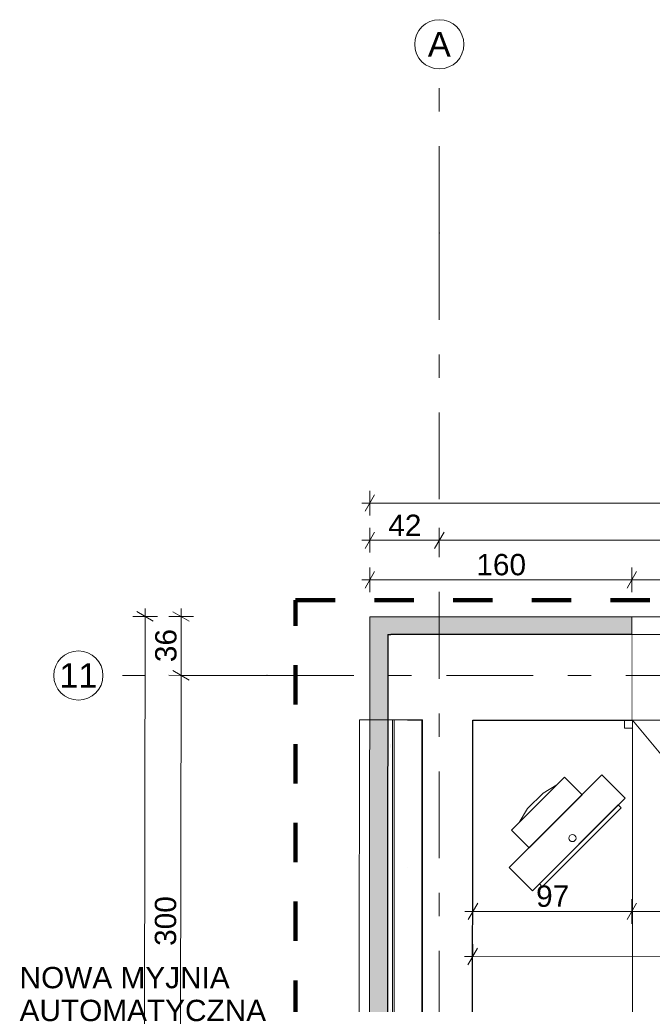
# Model space of a CAD drawing. Header units: centimetres. Extents: x -1436 to 1974, y -887 to 4352.
# Tile 101 of 105: x -214 to 172, y 2833 to 3433. Entities that reach past the tile are written whole.
import ezdxf
from ezdxf.enums import TextEntityAlignment as Align

# ---------------------------------------------------------------- set-up
doc = ezdxf.new("R2010")
doc.units = ezdxf.units.CM
doc.header["$MEASUREMENT"] = 0
for name, pattern in [('Przerywana', [48, 24, -24]), ('Przerywana podwójnie', [109.361107, 52.916665, -21.166666, 14.111111, -21.166666]), ('Wipeout_Contour', [100, 0, -100])]:
    doc.linetypes.add(name, pattern=pattern)
for name, color, linetype, lineweight, true_color in [('103-Z Zakres opracowania_Nr_pióra__255', 7, 'Continuous', 140, 0x00a400), ('280-A Dachy Powłoki_Nr_pióra__92', 7, 'Continuous', 20, 0xdfdfdf), ('420-K Ściany_Nr_pióra__83', 7, 'Continuous', 20, 0xe4d7b4)]:
    doc.layers.add(name, color=color, linetype=linetype, lineweight=lineweight, true_color=true_color)
for name, color, linetype in [('131-Z Drogi', 7, 'Continuous'), ('280-A Dachy Powłoki', 7, 'Continuous'), ('299-A Wymiary Opisy', 7, 'Continuous'), ('410-K Osie główne', 7, 'Continuous'), ('420-K Ściany', 7, 'Continuous'), ('460 - Stropy', 7, 'Continuous'), ('Nowe_Drzwi Archicad', 7, 'Continuous')]:
    doc.layers.add(name, color=color, linetype=linetype)
for name, color, linetype, lineweight in [('131-Z Drogi_Nr_pióra__12', 7, 'Continuous', 13), ('154-Z Ciepłociągi_Nr_pióra__12', 7, 'Continuous', 13), ('199-Z Wymiary i opisy_Nr_pióra__11', 7, 'Continuous', 0), ('299-A Wymiary Opisy_Nr_pióra__11', 7, 'Continuous', 0), ('410-K Osie główne_Nr_pióra__11', 7, 'Continuous', 0), ('410-K Osie główne_Nr_pióra__7', 7, 'Continuous', 20), ('420-K Ściany_Nr_pióra__13', 7, 'Continuous', 25), ('420-K Ściany_Nr_pióra__23', 7, 'Continuous', 20), ('420-K Ściany_Nr_pióra__27', 7, 'Continuous', 20), ('460 - Stropy_Nr_pióra__12', 7, 'Continuous', 13), ('Nowe_Drzwi Archicad_Nr_pióra__135', 5, 'Continuous', 20)]:
    doc.layers.add(name, color=color, linetype=linetype, lineweight=lineweight)
doc.styles.add('STYL_AUTOMATYCZNY_1', font='arial.ttf')
doc.styles.add('STYL_AUTOMATYCZNY_2', font='arial.ttf')
doc.dimstyles.new('STYL_AUTOMATYCZNY__1', dxfattribs={"dimtxt": 13, "dimasz": 7.6, "dimexe": 0.18, "dimexo": 0.0625, "dimgap": 0, "dimtad": 1, "dimdec": 0, "dimzin": 0, "dimdsep": 46, "dimtxsty": 'STYL_AUTOMATYCZNY_1', "dimblk": 'ARROWHEAD_2', "dimblk1": 'ARROWHEAD_2', "dimblk2": 'ARROWHEAD_2', "dimcen": 0.09, "dimclrd": 7, "dimclre": 7, "dimclrt": 7, "dimadec": 0, "dimazin": 0, "dimtfac": 1, "dimtdec": 4, "dimtmove": 0, "dimatfit": 3, "dimfxl": 0, "dimtolj": 1, "dimtzin": 0, "dimarcsym": 0})
doc.dimstyles.new('STYL_AUTOMATYCZNY__2', dxfattribs={"dimtxt": 13, "dimasz": 7.6, "dimexe": 0.18, "dimexo": 0.0625, "dimgap": 0, "dimtad": 1, "dimtih": 1, "dimtoh": 1, "dimdec": 0, "dimzin": 0, "dimdsep": 46, "dimtxsty": 'STYL_AUTOMATYCZNY_1', "dimblk": 'ARROWHEAD_2', "dimblk1": 'ARROWHEAD_2', "dimblk2": 'ARROWHEAD_2', "dimcen": 0.09, "dimclrd": 7, "dimclre": 7, "dimclrt": 7, "dimadec": 0, "dimazin": 0, "dimtfac": 1, "dimtdec": 4, "dimtmove": 0, "dimatfit": 3, "dimfxl": 0, "dimtolj": 1, "dimtzin": 0, "dimarcsym": 0})

# ---------------------------------------------------------------- blocks, each defined once
blk = doc.blocks.new('Strop_1_1', base_point=(-767, -887.29))
at = {"layer": '131-Z Drogi_Nr_pióra__12', "color": 7, "linetype": 'Continuous', "lineweight": 13, "flags": 128}
blk.add_lwpolyline([(10.58, 3058.7), (654.77, 3058.7), (654.7, 2747.25), (1099.75, 2747.81), (1099.75, 2276.77), (655.29, 2276.77), (658.07, 59.1), (784.69, 58.94), (784.63, 6.89), (6.75, 7.87)], close=True, dxfattribs=at)
blk = doc.blocks.new('Strop_2_1', base_point=(6.75, 7.87))
at = {"layer": '460 - Stropy_Nr_pióra__12', "color": 7, "linetype": 'Continuous', "lineweight": 13, "flags": 128}
blk.add_lwpolyline([(6.75, 7.87), (658.57, 7.05), (655.73, 2276.77), (655.14, 2747.25), (654.75, 3058.7), (10.58, 3058.7)], close=True, dxfattribs=at)
blk = doc.blocks.new('Otwór_2_1')
at = {"layer": '420-K Ściany_Nr_pióra__83', "color": 254, "linetype": 'Continuous', "lineweight": 20, "true_color": 0xe4d7b4, "flags": 128}
for points in [[(499.38, 3058.7), (159.38, 3058.7)], [(159.38, 3058.7), (159.38, 3056.7), (159.38, 3046.7), (159.38, 3046.65), (159.38, 3006.65)], [(499.38, 3006.65), (499.38, 3046.65), (499.38, 3046.7), (499.38, 3056.7), (499.38, 3058.7)], [(159.38, 3006.65), (499.38, 3006.65)]]:
    blk.add_lwpolyline(points, dxfattribs=at)
blk = doc.blocks.new('Otwór_4_1')
at = {"layer": '420-K Ściany_Nr_pióra__23', "color": 7, "linetype": 'Continuous', "lineweight": 20, "flags": 128}
for points in [[(499.38, 3069.65), (159.38, 3069.65)], [(159.38, 3006.65), (499.38, 3006.65)]]:
    blk.add_lwpolyline(points, dxfattribs=at)
at = {"layer": '420-K Ściany_Nr_pióra__83', "color": 254, "linetype": 'Continuous', "lineweight": 20, "true_color": 0xe4d7b4, "flags": 128}
for points in [[(159.38, 3069.65), (159.38, 3006.65)], [(499.38, 3006.65), (499.38, 3069.65)]]:
    blk.add_lwpolyline(points, dxfattribs=at)
blk = doc.blocks.new('Ściana_2_1', base_point=(62.57, 3006.65))
at = {"layer": '420-K Ściany', "linetype": 'Continuous', "lineweight": 0, "true_color": 0x000000}
for points in [[(-0.43, 3006.65), (62.57, 3006.65), (-0.35, 3069.65)], [(62.65, 3069.65), (-0.35, 3069.65), (62.57, 3006.65)], [(-4.13, 59.93), (58.87, 59.85), (59.19, 313.81), (32.2, 313.81), (32.2, 353.81), (59.24, 353.81), (59.56, 613.81), (32.2, 613.81), (32.2, 653.81), (59.61, 653.81), (59.94, 913.81), (32.2, 913.81), (32.2, 953.81), (59.99, 953.81), (60.31, 1210.81), (32.2, 1210.81), (32.2, 1250.81), (60.36, 1250.81), (60.69, 1513.81), (32.2, 1513.81), (32.2, 1553.81), (60.74, 1553.81), (61.07, 1813.81), (32.2, 1813.81), (32.2, 1853.81), (61.12, 1853.81), (61.45, 2113.81), (32.2, 2113.81), (32.2, 2153.81), (61.5, 2153.81), (61.82, 2413.81), (32.2, 2413.81), (32.2, 2453.81), (61.87, 2453.81), (62.2, 2716.81), (31.2, 2716.81), (31.2, 2756.81), (62.26, 2756.81), (62.57, 3006.65), (-0.43, 3006.65)]]:
    blk.add_hatch(color=18, dxfattribs=at).paths.add_polyline_path(points)
at = {"layer": '420-K Ściany_Nr_pióra__27', "color": 7, "linetype": 'Continuous', "lineweight": 20, "flags": 128}
for points in [[(-0.35, 3069.65), (-4.21, -3.07)], [(-0.35, 3069.65), (62.65, 3069.65)], [(62.26, 2756.81), (62.57, 3006.65)]]:
    blk.add_lwpolyline(points, dxfattribs=at)
blk = doc.blocks.new('Drzwi garażowe_ segmentowe[5]_1')
at = {"layer": 'Nowe_Drzwi Archicad_Nr_pióra__135', "color": 5, "linetype": 'Continuous', "lineweight": 20}
for p, q in [((159.38, 3069.65), (159.38, 3006.65)), ((159.38, 3069.65), (159.38, 3006.65)), ((499.38, 3069.65), (499.38, 3006.65)), ((499.38, 3069.65), (499.38, 3006.65)), ((159.88, 3006.65), (154.88, 3006.65)), ((154.88, 3006.65), (154.88, 3001.65)), ((159.38, 3006.65), (154.88, 3006.65)), ((159.38, 3006.65), (154.88, 3006.65)), ((159.88, 3001.65), (159.88, 3006.65)), ((159.88, 3006.65), (159.88, 3006.64)), ((498.88, 3006.65), (159.88, 3006.65)), ((159.88, 2596.65), (159.88, 3006.64)), ((159.88, 3006.64), (498.88, 2596.65)), ((498.88, 3006.64), (159.88, 2596.65)), ((159.88, 3006.64), (498.88, 3006.64)), ((503.88, 3006.65), (498.88, 3006.65)), ((498.88, 3006.65), (498.88, 3001.65)), ((498.88, 3006.64), (498.88, 3006.65)), ((498.88, 3006.64), (498.88, 2596.65)), ((499.38, 3006.65), (503.88, 3006.65)), ((499.38, 3006.65), (503.88, 3006.65)), ((503.88, 3001.65), (503.88, 3006.65)), ((154.88, 3001.65), (159.88, 3001.65)), ((498.88, 3001.65), (503.88, 3001.65)), ((498.88, 2596.65), (159.88, 2596.65))]:
    blk.add_line(p, q, dxfattribs=at)
blk = doc.blocks.new('Ściana_11_1', base_point=(621.38, 3006.65))
at = {"layer": '420-K Ściany', "linetype": 'Continuous', "lineweight": 0, "true_color": 0x000000}
for points in [[(62.57, 3006.65), (159.38, 3006.65), (159.38, 3069.65), (62.65, 3069.65)], [(621.3, 3069.65), (499.38, 3069.65), (499.38, 3006.65), (621.38, 3006.65)], [(621.3, 3069.65), (621.38, 3006.65), (654.3, 3069.65)], [(621.38, 3006.65), (654.38, 3006.65), (654.3, 3069.65)]]:
    blk.add_hatch(color=18, dxfattribs=at).paths.add_polyline_path(points)
at = {"layer": '420-K Ściany_Nr_pióra__27', "color": 7, "linetype": 'Continuous', "lineweight": 20}
for p, q in [((159.38, 3006.65), (154.88, 3006.65)), ((159.38, 3006.65), (155.38, 3006.65)), ((499.38, 3006.65), (503.38, 3006.65)), ((499.38, 3006.65), (503.88, 3006.65))]:
    blk.add_line(p, q, dxfattribs=at)
at = {"layer": '420-K Ściany_Nr_pióra__27', "color": 7, "linetype": 'Continuous', "lineweight": 20, "flags": 128}
for points in [[(159.38, 3069.65), (62.65, 3069.65)], [(654.3, 3069.65), (499.38, 3069.65)], [(654.3, 3069.65), (654.38, 3006.65)], [(62.57, 3006.65), (159.38, 3006.65)], [(499.38, 3006.65), (621.38, 3006.65)]]:
    blk.add_lwpolyline(points, dxfattribs=at)
at = {"layer": 'Nowe_Drzwi Archicad', "color": 5, "linetype": 'Continuous', "lineweight": 20}
blk.add_blockref('Drzwi garażowe_ segmentowe[5]_1', (0, 0), dxfattribs=at)
blk = doc.blocks.new('Ściana_13_1', base_point=(58.87, 59.85))
at = {"color": 254, "linetype": 'Wipeout_Contour', "lineweight": 0, "ltscale": 9174.670665}
blk.add_wipeout([(12.58, 3058.7), (10.58, 3058.7), (12.58, 3056.7)], dxfattribs=at).dxf.layer = '420-K Ściany'
at = {"color": 254, "linetype": 'Wipeout_Contour', "lineweight": 0, "ltscale": 9160.793115}
blk.add_wipeout([(22.58, 3056.7), (12.58, 3056.7), (22.57, 3046.7)], dxfattribs=at).dxf.layer = '420-K Ściany'
at = {"color": 254, "linetype": 'Wipeout_Contour', "lineweight": 0, "ltscale": 9171.666879}
blk.add_wipeout([(10.58, 3056.7), (12.58, 3056.7), (10.58, 3058.7)], dxfattribs=at).dxf.layer = '420-K Ściany'
at = {"color": 254, "linetype": 'Wipeout_Contour', "lineweight": 0, "ltscale": 9140.800115}
blk.add_wipeout([(22.62, 3046.7), (22.57, 3046.7), (22.62, 3046.65)], dxfattribs=at).dxf.layer = '420-K Ściany'
at = {"color": 254, "linetype": 'Wipeout_Contour', "lineweight": 0, "ltscale": 6138.335975}
blk.add_wipeout([(6.75, 9.87), (8.75, 9.86), (12.58, 3056.7), (10.58, 3056.7)], dxfattribs=at).dxf.layer = '420-K Ściany'
at = {"color": 254, "linetype": 'Wipeout_Contour', "lineweight": 0, "ltscale": 9101.826655}
blk.add_wipeout([(62.62, 3046.65), (22.62, 3046.65), (62.57, 3006.65)], dxfattribs=at).dxf.layer = '420-K Ściany'
at = {"color": 254, "linetype": 'Wipeout_Contour', "lineweight": 0, "ltscale": 9149.741401}
blk.add_wipeout([(12.57, 3046.7), (22.57, 3046.7), (12.58, 3056.7)], dxfattribs=at).dxf.layer = '420-K Ściany'
at = {"layer": '420-K Ściany_Nr_pióra__13', "color": 7, "linetype": 'Continuous', "lineweight": 25, "flags": 128}
blk.add_lwpolyline([(10.58, 3058.7), (12.58, 3058.7)], dxfattribs=at)
at = {"color": 254, "linetype": 'Wipeout_Contour', "lineweight": 0, "ltscale": 6142.025808}
blk.add_wipeout([(8.77, 19.86), (18.77, 19.85), (22.57, 3046.7), (12.57, 3046.7)], dxfattribs=at).dxf.layer = '420-K Ściany'
at = {"layer": '420-K Ściany_Nr_pióra__13', "color": 7, "linetype": 'Continuous', "lineweight": 25, "flags": 128}
blk.add_lwpolyline([(10.58, 3058.7), (6.75, 9.87)], dxfattribs=at)
at = {"color": 254, "linetype": 'Wipeout_Contour', "lineweight": 0, "ltscale": 9139.75717}
blk.add_wipeout([(22.57, 3046.65), (22.62, 3046.65), (22.57, 3046.7)], dxfattribs=at).dxf.layer = '420-K Ściany'
at = {"color": 254, "linetype": 'Wipeout_Contour', "lineweight": 0, "ltscale": 6148.220068}
blk.add_wipeout([(18.77, 19.9), (18.82, 19.9), (22.62, 3046.65), (22.57, 3046.65)], dxfattribs=at).dxf.layer = '420-K Ściany'
at = {"color": 254, "linetype": 'Wipeout_Contour', "lineweight": 0, "ltscale": 9060.282192}
blk.add_wipeout([(22.57, 3006.65), (62.57, 3006.65), (22.62, 3046.65)], dxfattribs=at).dxf.layer = '420-K Ściany'
at = {"color": 254, "linetype": 'Wipeout_Contour', "lineweight": 0, "ltscale": 61418.732381}
blk.add_wipeout([(22.57, 3006.65), (18.87, 59.9), (58.87, 59.85), (59.19, 313.81), (32.2, 313.81), (32.2, 353.81), (59.24, 353.81), (59.56, 613.81), (32.2, 613.81), (32.2, 653.81), (59.61, 653.81), (59.94, 913.81), (32.2, 913.81), (32.2, 953.81), (59.99, 953.81), (60.31, 1210.81), (32.2, 1210.81), (32.2, 1250.81), (60.36, 1250.81), (60.69, 1513.81), (32.2, 1513.81), (32.2, 1553.81), (60.74, 1553.81), (61.07, 1813.81), (32.2, 1813.81), (32.2, 1853.81), (61.12, 1853.81), (61.45, 2113.81), (32.2, 2113.81), (32.2, 2153.81), (61.5, 2153.81), (61.82, 2413.81), (32.2, 2413.81), (32.2, 2453.81), (61.87, 2453.81), (62.2, 2716.81), (31.2, 2716.81), (31.2, 2756.81), (62.26, 2756.81), (62.57, 3006.65)], dxfattribs=at).dxf.layer = '420-K Ściany'
at = {"layer": '420-K Ściany_Nr_pióra__13', "color": 7, "linetype": 'Continuous', "lineweight": 25, "flags": 128}
blk.add_lwpolyline([(62.26, 2756.81), (62.57, 3006.65)], dxfattribs=at)
blk = doc.blocks.new('Ściana_14_1', base_point=(62.57, 3006.65))
at = {"color": 254, "linetype": 'Wipeout_Contour', "lineweight": 0, "ltscale": 12239.155306}
blk.add_wipeout([(12.58, 3058.7), (12.58, 3056.7), (159.38, 3056.7), (159.38, 3058.7)], dxfattribs=at).dxf.layer = '420-K Ściany'
at = {"color": 254, "linetype": 'Wipeout_Contour', "lineweight": 0, "ltscale": 12215.286761}
blk.add_wipeout([(22.57, 3046.7), (159.38, 3046.7), (159.38, 3056.7), (22.58, 3056.7)], dxfattribs=at).dxf.layer = '420-K Ściany'
at = {"layer": '420-K Ściany_Nr_pióra__13', "color": 7, "linetype": 'Continuous', "lineweight": 25, "flags": 128}
blk.add_lwpolyline([(159.38, 3058.7), (12.58, 3058.7)], dxfattribs=at)
at = {"color": 254, "linetype": 'Wipeout_Contour', "lineweight": 0, "ltscale": 12195.201205}
blk.add_wipeout([(22.62, 3046.7), (22.62, 3046.65), (159.38, 3046.65), (159.38, 3046.7)], dxfattribs=at).dxf.layer = '420-K Ściany'
at = {"color": 254, "linetype": 'Wipeout_Contour', "lineweight": 0, "ltscale": 12116.283041}
blk.add_wipeout([(62.57, 3006.65), (159.38, 3006.65), (159.38, 3046.65), (62.62, 3046.65)], dxfattribs=at).dxf.layer = '420-K Ściany'
at = {"layer": '420-K Ściany_Nr_pióra__13', "color": 7, "linetype": 'Continuous', "lineweight": 25, "flags": 128}
blk.add_lwpolyline([(62.57, 3006.65), (159.38, 3006.65)], dxfattribs=at)
blk = doc.blocks.new('Dach_1_1', base_point=(-10.18, 59.91))
at = {"layer": '280-A Dachy Powłoki_Nr_pióra__92', "color": 254, "linetype": 'Continuous', "lineweight": 20, "true_color": 0xdfdfdf, "flags": 128}
for points in [[(-10.18, 59.91), (-6.55, 3006.84)], [(-6.55, 3006.84), (13.45, 3006.84)], [(13.45, 3006.84), (14.52, 3006.84), (31.49, 3006.82), (31.84, 3006.82)], [(13.45, 3006.84), (13.45, 59.93)], [(14.52, 59.93), (14.52, 3006.84)], [(31.49, 59.91), (31.49, 3006.82)], [(31.84, 3006.82), (31.84, 59.91)]]:
    blk.add_lwpolyline(points, dxfattribs=at)
blk = doc.blocks.new('Parowa nagrzewnica sufitowa[9]_1', base_point=(120.02, 2937.94))
at = {"layer": '154-Z Ciepłociągi_Nr_pióra__12', "color": 7, "linetype": 'Continuous', "lineweight": 13}
blk.add_line((113.7, 2967.16), (90.8, 2944.26), dxfattribs=at)
at = {"layer": '154-Z Ciepłociągi_Nr_pióra__12', "color": 7, "linetype": 'Continuous', "lineweight": 13, "flags": 128}
for points in [[(84.67, 2916.72), (141.24, 2973.29), (155.38, 2959.15), (98.81, 2902.58)], [(129.12, 2961.17), (96.79, 2928.85), (86.09, 2939.55), (90.8, 2944.26), (95.86, 2952.67), (105.29, 2962.1), (113.7, 2967.16), (118.41, 2971.87)], [(103.05, 2906.82), (151.14, 2954.91), (152.9, 2953.14), (104.82, 2905.06)]]:
    blk.add_lwpolyline(points, close=True, dxfattribs=at)
blk.add_lwpolyline([(121.65, 2933.2, -1), (124.76, 2936.31, -1)], format="xyb", close=True, dxfattribs=at)
blk = doc.blocks.new('Standardowy znacznik osi[23]_1', base_point=(-163, 3033.81))
at = {"layer": '410-K Osie główne_Nr_pióra__11', "color": 7, "linetype": 'Przerywana podwójnie', "lineweight": 0}
for q in [(-163, 3033.81), (1039.92, 3033.81)]:
    blk.add_line((-63, 3033.81), q, dxfattribs=at)
blk.add_point((-63, 3033.81), dxfattribs=at)
blk.add_point((-63, 3033.81), dxfattribs=at)
at = {"layer": '410-K Osie główne_Nr_pióra__7', "color": 7, "linetype": 'Continuous', "lineweight": 20}
blk.add_circle((-178, 3033.81), 15, dxfattribs=at)
at = {"layer": '410-K Osie główne_Nr_pióra__11', "color": 7, "lineweight": 0, "style": 'STYL_AUTOMATYCZNY_2'}
for tag, p in [('AC_MarkerText_1_0', (-178, 3041.31)), ('AC_MarkerText_1_1', (1154.92, 3041.31))]:
    blk.add_attdef(tag, text='', height=15, dxfattribs=at).set_placement(p, align=Align.TOP_CENTER)
blk = doc.blocks.new('Standardowy znacznik osi[24]_1', base_point=(42.06, 3403.44))
at = {"layer": '410-K Osie główne_Nr_pióra__11', "color": 7, "linetype": 'Przerywana podwójnie', "lineweight": 0}
for q in [(42.06, 3403.44), (42.06, -165.65)]:
    blk.add_line((42.06, 3303.44), q, dxfattribs=at)
blk.add_point((42.06, 3303.44), dxfattribs=at)
blk.add_point((42.06, 3303.44), dxfattribs=at)
at = {"layer": '410-K Osie główne_Nr_pióra__7', "color": 7, "linetype": 'Continuous', "lineweight": 20}
blk.add_circle((42.06, 3418.44), 15, dxfattribs=at)
at = {"layer": '410-K Osie główne_Nr_pióra__11', "color": 7, "lineweight": 0, "style": 'STYL_AUTOMATYCZNY_2'}
for tag, p in [('AC_MarkerText_1_0', (42.06, 3425.94)), ('AC_MarkerText_1_1', (42.06, -273.15))]:
    blk.add_attdef(tag, text='', height=15, rotation=360, dxfattribs=at).set_placement(p, align=Align.TOP_CENTER)
blk = doc.blocks.new('*D80')
at = {"layer": '299-A Wymiary Opisy_Nr_pióra__11', "color": 7, "linetype": 'Continuous', "lineweight": 0}
for p, q in [((62.4, 2870.08), (62.38, 2855.08)), ((621.21, 2869.38), (621.19, 2854.38)), ((62.39, 2862.58), (57.5, 2862.59)), ((65.28, 2867.58), (59.49, 2857.58)), ((621.2, 2861.88), (62.39, 2862.58)), ((618.3, 2856.88), (624.09, 2866.88)), ((626.09, 2861.87), (621.2, 2861.88))]:
    blk.add_line(p, q, dxfattribs=at)
at = {"layer": '299-A Wymiary Opisy_Nr_pióra__11', "color": 7, "lineweight": 0, "insert": (326.92, 2864.85), "char_height": 13, "attachment_point": 7, "rotation": 359.92802, "style": 'STYL_AUTOMATYCZNY_1'}
blk.add_mtext('\\A1;{\\pql;\\fArial|b0|i0|c238|p0;\\W1.000000;559}', dxfattribs=at)
blk = doc.blocks.new('ARROWHEAD_2')
at = {"color": 0, "linetype": 'Continuous', "lineweight": 0}
for p, q in [((0, 0), (-1, 0)), ((-0.378, -0.655), (0.378, 0.655))]:
    blk.add_line(p, q, dxfattribs=at)
blk = doc.blocks.new('*D82')
at = {"layer": '299-A Wymiary Opisy_Nr_pióra__11', "color": 7, "linetype": 'Continuous', "lineweight": 0}
for p, q in [((65.46, 2895.07), (59.68, 2885.07)), ((62.57, 2882.57), (62.57, 2897.57)), ((162.27, 2895.07), (156.49, 2885.07)), ((57.68, 2890.07), (62.57, 2890.07)), ((62.57, 2890.07), (159.38, 2890.07))]:
    blk.add_line(p, q, dxfattribs=at)
at = {"layer": '299-A Wymiary Opisy_Nr_pióra__11', "color": 7, "lineweight": 0, "insert": (101.06, 2892.67), "char_height": 13, "attachment_point": 7, "style": 'STYL_AUTOMATYCZNY_1'}
blk.add_mtext('\\A1;{\\pql;\\fArial|b0|i0|c238|p0;\\W1.000000;97}', dxfattribs=at)
blk = doc.blocks.new('*D83')
at = {"layer": '299-A Wymiary Opisy_Nr_pióra__11', "color": 7, "linetype": 'Continuous', "lineweight": 0}
for p, q in [((162.27, 2895.07), (156.49, 2885.07)), ((159.38, 2882.57), (159.38, 2897.57)), ((502.27, 2895.07), (496.49, 2885.07)), ((499.38, 2882.57), (499.38, 2897.57)), ((62.57, 2890.07), (159.38, 2890.07)), ((159.38, 2890.07), (499.38, 2890.07))]:
    blk.add_line(p, q, dxfattribs=at)
at = {"layer": '299-A Wymiary Opisy_Nr_pióra__11', "color": 7, "lineweight": 0, "insert": (314.51, 2892.67), "char_height": 13, "attachment_point": 7, "style": 'STYL_AUTOMATYCZNY_1'}
blk.add_mtext('\\A1;{\\pql;\\fArial|b0|i0|c238|p0;\\W1.000000;340}', dxfattribs=at)
blk = doc.blocks.new('*D92')
at = {"layer": '299-A Wymiary Opisy_Nr_pióra__11', "color": 7, "linetype": 'Continuous', "lineweight": 0}
for p, q in [((-110.38, 3066.9), (-120.38, 3072.69)), ((-115.37, 3074.69), (-115.38, 3069.8)), ((-122.88, 3069.8), (-107.88, 3069.79)), ((-115.38, 3069.8), (-115.43, 3033.91)), ((-110.43, 3031.02), (-120.42, 3036.8)), ((-122.93, 3033.92), (-107.93, 3033.9)), ((-115.43, 3033.91), (-115.8, 2733.89))]:
    blk.add_line(p, q, dxfattribs=at)
at = {"layer": '299-A Wymiary Opisy_Nr_pióra__11', "color": 7, "lineweight": 0, "insert": (-118.02, 3041.94), "char_height": 13, "attachment_point": 7, "rotation": 89.92802, "style": 'STYL_AUTOMATYCZNY_1'}
blk.add_mtext('\\A1;{\\pql;\\fArial|b0|i0|c238|p0;\\W1.000000;36}', dxfattribs=at)
blk = doc.blocks.new('*D93')
at = {"layer": '299-A Wymiary Opisy_Nr_pióra__11', "color": 7, "linetype": 'Continuous', "lineweight": 0}
for p, q in [((-110.43, 3031.02), (-120.42, 3036.8)), ((-122.93, 3033.92), (-107.93, 3033.9)), ((-115.43, 3033.91), (-115.8, 2733.89)), ((-110.81, 2731), (-120.8, 2736.79))]:
    blk.add_line(p, q, dxfattribs=at)
at = {"layer": '299-A Wymiary Opisy_Nr_pióra__11', "color": 7, "lineweight": 0, "insert": (-118.23, 2869.03), "char_height": 13, "attachment_point": 7, "rotation": 89.92802, "style": 'STYL_AUTOMATYCZNY_1'}
blk.add_mtext('\\A1;{\\pql;\\fArial|b0|i0|c238|p0;\\W1.000000;300}', dxfattribs=at)
blk = doc.blocks.new('*D94')
at = {"layer": '299-A Wymiary Opisy_Nr_pióra__11', "color": 7, "linetype": 'Continuous', "lineweight": 0}
for p, q in [((-115.43, 3033.91), (-115.8, 2733.89)), ((-110.81, 2731), (-120.8, 2736.79)), ((-123.3, 2733.9), (-108.3, 2733.89)), ((-115.8, 2733.89), (-116.18, 2433.9)), ((-111.18, 2431.01), (-121.18, 2436.79)), ((-123.68, 2433.91), (-108.68, 2433.89)), ((-116.18, 2433.9), (-116.56, 2133.91))]:
    blk.add_line(p, q, dxfattribs=at)
at = {"layer": '299-A Wymiary Opisy_Nr_pióra__11', "color": 7, "lineweight": 0, "insert": (-118.61, 2569.03), "char_height": 13, "attachment_point": 7, "rotation": 89.92802, "style": 'STYL_AUTOMATYCZNY_1'}
blk.add_mtext('\\A1;{\\pql;\\fArial|b0|i0|c238|p0;\\W1.000000;300}', dxfattribs=at)
blk = doc.blocks.new('*D104')
at = {"layer": '299-A Wymiary Opisy_Nr_pióra__11', "color": 7, "linetype": 'Continuous', "lineweight": 0}
for p, q in [((-132.31, 3066.93), (-142.3, 3072.72)), ((-137.3, 3074.71), (-137.31, 3069.82)), ((-144.81, 3069.83), (-129.81, 3069.81)), ((-137.31, 3069.82), (-141.17, -2.9)), ((-148.67, -2.89), (-133.67, -2.91)), ((-146.16, 0), (-136.17, -5.79)), ((-141.17, -2.9), (-141.17, -7.79))]:
    blk.add_line(p, q, dxfattribs=at)
at = {"layer": '299-A Wymiary Opisy_Nr_pióra__11', "color": 7, "lineweight": 0, "insert": (-141.87, 1511.16), "char_height": 13, "attachment_point": 7, "rotation": 89.92802, "style": 'STYL_AUTOMATYCZNY_1'}
blk.add_mtext('\\A1;{\\pql;\\fArial|b0|i0|c238|p0;\\W1.000000;3\xa0073}', dxfattribs=at)
blk = doc.blocks.new('*D105')
at = {"layer": '299-A Wymiary Opisy_Nr_pióra__11', "color": 7, "linetype": 'Continuous', "lineweight": 0}
for p, q in [((2.53, 3097.09), (-3.24, 3087.09)), ((-0.35, 3084.59), (-0.35, 3099.59)), ((162.27, 3097.09), (156.49, 3087.09)), ((-5.24, 3092.09), (-0.35, 3092.09)), ((-0.35, 3092.09), (159.38, 3092.09))]:
    blk.add_line(p, q, dxfattribs=at)
at = {"layer": '299-A Wymiary Opisy_Nr_pióra__11', "color": 7, "lineweight": 0, "insert": (64.64, 3094.69), "char_height": 13, "attachment_point": 7, "style": 'STYL_AUTOMATYCZNY_1'}
blk.add_mtext('\\A1;{\\pql;\\fArial|b0|i0|c238|p0;\\W1.000000;160}', dxfattribs=at)
blk = doc.blocks.new('*D106')
at = {"layer": '299-A Wymiary Opisy_Nr_pióra__11', "color": 7, "linetype": 'Continuous', "lineweight": 0}
for p, q in [((162.27, 3097.09), (156.49, 3087.09)), ((159.38, 3084.59), (159.38, 3099.59)), ((502.27, 3097.09), (496.49, 3087.09)), ((499.38, 3084.59), (499.38, 3099.59)), ((-0.35, 3092.09), (159.38, 3092.09)), ((159.38, 3092.09), (499.38, 3092.09))]:
    blk.add_line(p, q, dxfattribs=at)
at = {"layer": '299-A Wymiary Opisy_Nr_pióra__11', "color": 7, "lineweight": 0, "insert": (314.51, 3094.69), "char_height": 13, "attachment_point": 7, "style": 'STYL_AUTOMATYCZNY_1'}
blk.add_mtext('\\A1;{\\pql;\\fArial|b0|i0|c238|p0;\\W1.000000;340}', dxfattribs=at)
blk = doc.blocks.new('*D125')
at = {"layer": '299-A Wymiary Opisy_Nr_pióra__11', "color": 7, "linetype": 'Continuous', "lineweight": 0}
for p, q in [((-0.35, 3131.35), (-0.35, 3146.35)), ((860.74, 3131.35), (860.74, 3146.35)), ((-5.24, 3138.85), (-0.35, 3138.85)), ((2.53, 3143.85), (-3.24, 3133.85)), ((-0.35, 3138.85), (860.74, 3138.85)), ((857.86, 3133.85), (863.63, 3143.85)), ((860.74, 3138.85), (865.63, 3138.85))]:
    blk.add_line(p, q, dxfattribs=at)
at = {"layer": '299-A Wymiary Opisy_Nr_pióra__11', "color": 7, "lineweight": 0, "insert": (415.32, 3141.45), "char_height": 13, "attachment_point": 7, "style": 'STYL_AUTOMATYCZNY_1'}
blk.add_mtext('\\A1;{\\pql;\\fArial|b0|i0|c238|p0;\\W1.000000;861}', dxfattribs=at)
blk = doc.blocks.new('*D126')
at = {"layer": '299-A Wymiary Opisy_Nr_pióra__11', "color": 7, "linetype": 'Continuous', "lineweight": 0}
for p, q in [((2.53, 3121.24), (-3.24, 3111.24)), ((-0.35, 3108.74), (-0.35, 3123.74)), ((44.94, 3121.24), (39.17, 3111.24)), ((42.06, 3108.74), (42.06, 3123.74)), ((-5.24, 3116.24), (-0.35, 3116.24)), ((-0.35, 3116.24), (42.06, 3116.24)), ((42.06, 3116.24), (642.06, 3116.24))]:
    blk.add_line(p, q, dxfattribs=at)
at = {"layer": '299-A Wymiary Opisy_Nr_pióra__11', "color": 7, "lineweight": 0, "insert": (10.94, 3118.84), "char_height": 13, "attachment_point": 7, "style": 'STYL_AUTOMATYCZNY_1'}
blk.add_mtext('\\A1;{\\pql;\\fArial|b0|i0|c238|p0;\\W1.000000;42}', dxfattribs=at)
blk = doc.blocks.new('*D127')
at = {"layer": '299-A Wymiary Opisy_Nr_pióra__11', "color": 7, "linetype": 'Continuous', "lineweight": 0}
for p, q in [((44.94, 3121.24), (39.17, 3111.24)), ((644.94, 3121.24), (639.17, 3111.24)), ((642.06, 3108.74), (642.06, 3123.74)), ((42.06, 3116.24), (642.06, 3116.24))]:
    blk.add_line(p, q, dxfattribs=at)
at = {"layer": '299-A Wymiary Opisy_Nr_pióra__11', "color": 7, "lineweight": 0, "insert": (327.18, 3118.84), "char_height": 13, "attachment_point": 7, "style": 'STYL_AUTOMATYCZNY_1'}
blk.add_mtext('\\A1;{\\pql;\\fArial|b0|i0|c238|p0;\\W1.000000;600}', dxfattribs=at)

msp = doc.modelspace()

# ---------------------------------------------------------------- block references
at = {"layer": '131-Z Drogi', "color": 7, "linetype": 'Continuous', "lineweight": 13}
msp.add_blockref('Strop_1_1', (-767, -887.29), dxfattribs=at)
at = {"layer": '154-Z Ciepłociągi_Nr_pióra__12', "color": 7, "linetype": 'Continuous', "lineweight": 13}
msp.add_blockref('Parowa nagrzewnica sufitowa[9]_1', (120.02, 2937.94), dxfattribs=at)
at = {"layer": '420-K Ściany', "color": 7, "lineweight": 20}
for name, p in [('Ściana_2_1', (62.57, 3006.65)), ('Ściana_11_1', (621.38, 3006.65))]:
    msp.add_blockref(name, p, dxfattribs=at)
at = {"layer": '420-K Ściany', "color": 7, "linetype": 'Continuous', "lineweight": 20}
for name in ['Otwór_4_1', 'Otwór_2_1']:
    msp.add_blockref(name, (0, 0), dxfattribs=at)
at = {"layer": '460 - Stropy', "color": 7, "linetype": 'Continuous', "lineweight": 13}
msp.add_blockref('Strop_2_1', (6.75, 7.87), dxfattribs=at)

# ---------------------------------------------------------------- texts
at = {"layer": '199-Z Wymiary i opisy_Nr_pióra__11', "color": 7, "linetype": 'Continuous', "lineweight": 0, "insert": (-213.86, 2823.02), "char_height": 13, "attachment_point": 7, "line_spacing_factor": 0.923867, "style": 'STYL_AUTOMATYCZNY_1'}
msp.add_mtext('\\A1;{\\pql;\\fArial|b0|i0|c238|p0;\\W1.000000;NOWA MYJNIA \\P\\pql;\\fArial|b0|i0|c238|p0;\\W1.000000;AUTOMATYCZNA}', dxfattribs=at)

# ---------------------------------------------------------------- dimensions: what is measured, and where the dimension line sits
at = {"layer": '299-A Wymiary Opisy', "color": 7, "linetype": 'Continuous', "lineweight": 0}
for base, p1, p2, picture, middle in [((860.74, 3138.85), (-0.35, 3069.65), (860.74, 3069.86), '*D125', (430.16, 3147.95)), ((642.06, 3116.24), (42.06, 3127.83), (642.06, 3141.16), '*D127', (342.02, 3125.34)), ((42.06, 3116.24), (-0.35, 3069.65), (42.06, 3127.83), '*D126', (20.83, 3125.34)), ((159.38, 3092.09), (-0.35, 3069.65), (159.38, 3069.65), '*D105', (79.48, 3101.19)), ((499.38, 3092.09), (159.38, 3069.65), (499.38, 3069.65), '*D106', (329.35, 3101.19))]:
    dim = msp.add_linear_dim(base=base, p1=p1, p2=p2, dimstyle='STYL_AUTOMATYCZNY__2', dxfattribs=at)
    dim.commit()
    dim.dimension.update_dxf_attribs({"geometry": picture, "text_midpoint": middle, "dimtype": 160})
for base, p1, p2, picture, middle in [((-141.17, -2.9), (-0.35, 3069.65), (-4.21, -3.07), '*D104', (-148.34, 1533.47)), ((-115.43, 3033.91), (-0.35, 3069.65), (-34.73, 3033.81), '*D92', (-124.5, 3051.84)), ((-115.8, 2733.89), (-34.73, 3033.81), (-47.44, 2733.81), '*D93', (-124.71, 2883.88)), ((-116.18, 2433.9), (-47.44, 2733.81), (-44.26, 2433.81), '*D94', (-125.09, 2583.88))]:
    dim = msp.add_linear_dim(base=base, p1=p1, p2=p2, angle=269.92802, dimstyle='STYL_AUTOMATYCZNY__1', dxfattribs=at)
    dim.commit()
    dim.dimension.update_dxf_attribs({"geometry": picture, "text_midpoint": middle, "dimtype": 160, "text_rotation": 89.92802})

# ---------------------------------------------------------------- next in the draw order: block references
at = {"layer": '420-K Ściany', "color": 7, "lineweight": 20}
msp.add_blockref('Ściana_13_1', (58.87, 59.85), dxfattribs=at)

# ---------------------------------------------------------------- next in the draw order: block references
msp.add_blockref('Ściana_14_1', (62.57, 3006.65), dxfattribs=at)

# ---------------------------------------------------------------- next in the draw order: linework, layer by layer
at = {"layer": '103-Z Zakres opracowania_Nr_pióra__255', "color": 94, "linetype": 'Przerywana', "lineweight": 140, "true_color": 0x00a400}
msp.add_lwpolyline([(-45.53, 3079.65), (654.37, 3079.65), (654.37, 2747.81), (1099.75, 2747.81), (1099.75, 2276.77), (655.29, 2276.77), (655.29, -103.95), (-45.53, -103.95)], close=True, dxfattribs=at)

# ---------------------------------------------------------------- next in the draw order: block references
at = {"layer": '280-A Dachy Powłoki', "color": 254, "linetype": 'Continuous', "lineweight": 20, "true_color": 0xdfdfdf}
msp.add_blockref('Dach_1_1', (-10.18, 59.91), dxfattribs=at)
at = {"layer": '410-K Osie główne', "color": 7, "linetype": 'Continuous', "lineweight": 20}
ref = msp.add_blockref('Standardowy znacznik osi[24]_1', (42.06, 3403.44), dxfattribs=at)
ref.add_attrib('AC_MarkerText_1', 'A', dxfattribs={"layer": '410-K Osie główne_Nr_pióra__11', "color": 7, "lineweight": 0, "height": 15, "rotation": 360, "style": 'STYL_AUTOMATYCZNY_2'}).set_placement((42.06, 3425.94), align=Align.TOP_CENTER)
ref = msp.add_blockref('Standardowy znacznik osi[23]_1', (-163, 3033.81), dxfattribs=at)
ref.add_attrib('AC_MarkerText_1', '11', dxfattribs={"layer": '410-K Osie główne_Nr_pióra__11', "color": 7, "lineweight": 0, "height": 15, "style": 'STYL_AUTOMATYCZNY_2'}).set_placement((-178, 3041.31), align=Align.TOP_CENTER)

# ---------------------------------------------------------------- next in the draw order: dimensions: what is measured, and where the dimension line sits
at = {"layer": '299-A Wymiary Opisy', "color": 7, "linetype": 'Continuous', "lineweight": 0}
dim = msp.add_linear_dim(base=(62.39, 2862.58), p1=(621.38, 3006.65), p2=(60.72, 1533.25), angle=179.92802, dimstyle='STYL_AUTOMATYCZNY__1', dxfattribs=at)
dim.commit()
dim.dimension.update_dxf_attribs({"geometry": '*D80', "text_midpoint": (341.77, 2871.33), "dimtype": 160, "text_rotation": 359.92802})
for base, p1, p2, picture, middle in [((159.38, 2890.07), (62.57, 3006.65), (159.38, 3006.65), '*D82', (110.95, 2899.17)), ((499.38, 2890.07), (159.38, 3006.65), (499.38, 3006.65), '*D83', (329.35, 2899.17))]:
    dim = msp.add_linear_dim(base=base, p1=p1, p2=p2, dimstyle='STYL_AUTOMATYCZNY__2', dxfattribs=at)
    dim.commit()
    dim.dimension.update_dxf_attribs({"geometry": picture, "text_midpoint": middle, "dimtype": 160})

doc.saveas('drawing.dxf')
